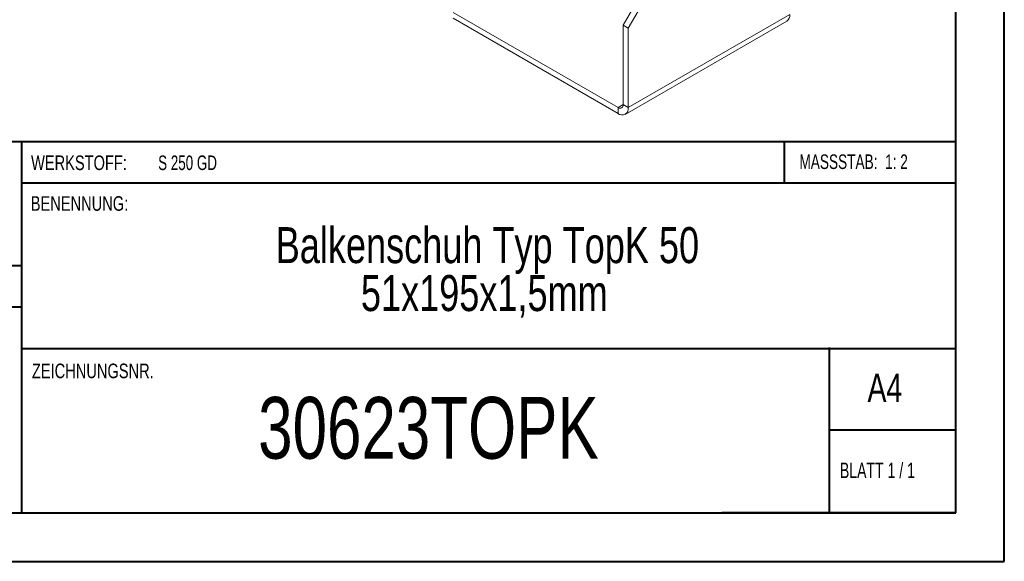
# Model space of a CAD drawing. Header units: millimetres. Extents: x 0 to 210, y 0 to 297.
# Tile 2 of 6: x 109 to 210, y 0 to 56. Entities that reach past the tile are written whole.
import ezdxf

# ---------------------------------------------------------------- set-up
doc = ezdxf.new("R2010")
doc.units = ezdxf.units.MM
doc.styles.add('SLDTEXTSTYLE0', font='TXT', dxfattribs={"width": 0.75})
doc.styles.add('SLDTEXTSTYLE1', font='TXT', dxfattribs={"width": 0.681818})
doc.styles.add('SLDTEXTSTYLE2', font='TXT', dxfattribs={"width": 0.7})
doc.styles.add('SLDTEXTSTYLE3', font='TXT', dxfattribs={"width": 0.6875})

# ---------------------------------------------------------------- blocks, each defined once
blk = doc.blocks.new('SW_NOTE_1')
at = {"color": 0, "linetype": 'Continuous', "lineweight": 0, "char_height": 3.7042, "attachment_point": 2, "style": 'SLDTEXTSTYLE0'}
for s, insert in [('Balkenschuh Typ TopK 50', (29.46, 4.77)), ('51x195x1,5mm', (29.14, -0.16))]:
    blk.add_mtext(s, dxfattribs=dict(at, insert=insert))

msp = doc.modelspace()

# ---------------------------------------------------------------- linework, layer by layer
at = {"color": 7, "linetype": 'Continuous', "lineweight": 40}
for p, q in [((210.08, 0.21), (210.08, 297.21)), ((205.08, 5.21), (205.08, 292.21)), ((205.08, 43.37), (10.11, 43.37)), ((108.91, 43.37), (108.91, 5.12)), ((187.47, 39.12), (187.47, 43.37)), ((205.08, 39.12), (108.91, 39.12)), ((108.91, 30.62), (10.11, 30.62)), ((108.91, 26.37), (10.11, 26.37)), ((108.91, 22.12), (205.08, 22.12)), ((192.08, 5.21), (192.08, 22.21)), ((205.08, 13.71), (192.08, 13.71)), ((10.08, 5.21), (205.08, 5.21)), ((205.08, 5.21), (180.99, 5.21)), ((0.08, 0.21), (210.08, 0.21))]:
    msp.add_line(p, q, dxfattribs=at)
at = {"color": 7, "linetype": 'Continuous', "lineweight": 15}
for p, q in [((170.85, 55.35), (174.74, 62.09)), ((171.38, 55.05), (175.27, 61.78)), ((170.32, 46.88), (153.35, 56.68)), ((170.32, 46.27), (153.35, 56.07)), ((171.07, 46.19), (187.69, 55.79)), ((171.38, 46.88), (188, 56.47)), ((170.85, 55.35), (171.38, 55.05)), ((170.85, 47.19), (170.85, 55.35)), ((171.38, 46.88), (171.38, 55.05)), ((170.85, 47.19), (170.32, 46.88)), ((170.32, 46.88), (170.32, 46.27)), ((170.85, 47.19), (171.38, 46.88))]:
    msp.add_line(p, q, dxfattribs=at)
for centre, radius, start, end in [((187.26, 56.39), 0.739, 305.0133, 6.2988), ((170.53, 47.14), 0.328, 230.7967, 9.214), ((170.73, 46.78), 0.655, 230.7967, 9.214)]:
    msp.add_arc(centre, radius, start, end, dxfattribs=at)

# ---------------------------------------------------------------- block references
at = {"color": 7, "linetype": 'Continuous', "lineweight": 0}
msp.add_blockref('SW_NOTE_1', (127.42, 29.82), dxfattribs=at)

# ---------------------------------------------------------------- texts
for s, insert, char_height, attachment_point, style in [('WERKSTOFF:', (109.91, 41.96), 1.5, 1, 'SLDTEXTSTYLE0'), ('S 250 GD', (122.99, 41.96), 1.5, 1, 'SLDTEXTSTYLE3'), ('MASSSTAB:  1: 2', (188.99, 42.07), 1.5, 1, 'SLDTEXTSTYLE2'), ('BENENNUNG:', (109.88, 37.77), 1.5, 1, 'SLDTEXTSTYLE0'), ('ZEICHNUNGSNR.', (110, 20.55), 1.5, 1, 'SLDTEXTSTYLE0'), ('A4', (196, 19.52), 2.91, 1, 'SLDTEXTSTYLE0'), ('30623TOPK', (150.81, 17.12), 6.35, 2, 'SLDTEXTSTYLE0'), ('BLATT 1 / 1', (193.16, 10.36), 1.5875, 1, 'SLDTEXTSTYLE1')]:
    msp.add_mtext(s, dxfattribs=dict(at, insert=insert, char_height=char_height, attachment_point=attachment_point, style=style))

doc.saveas('drawing.dxf')
